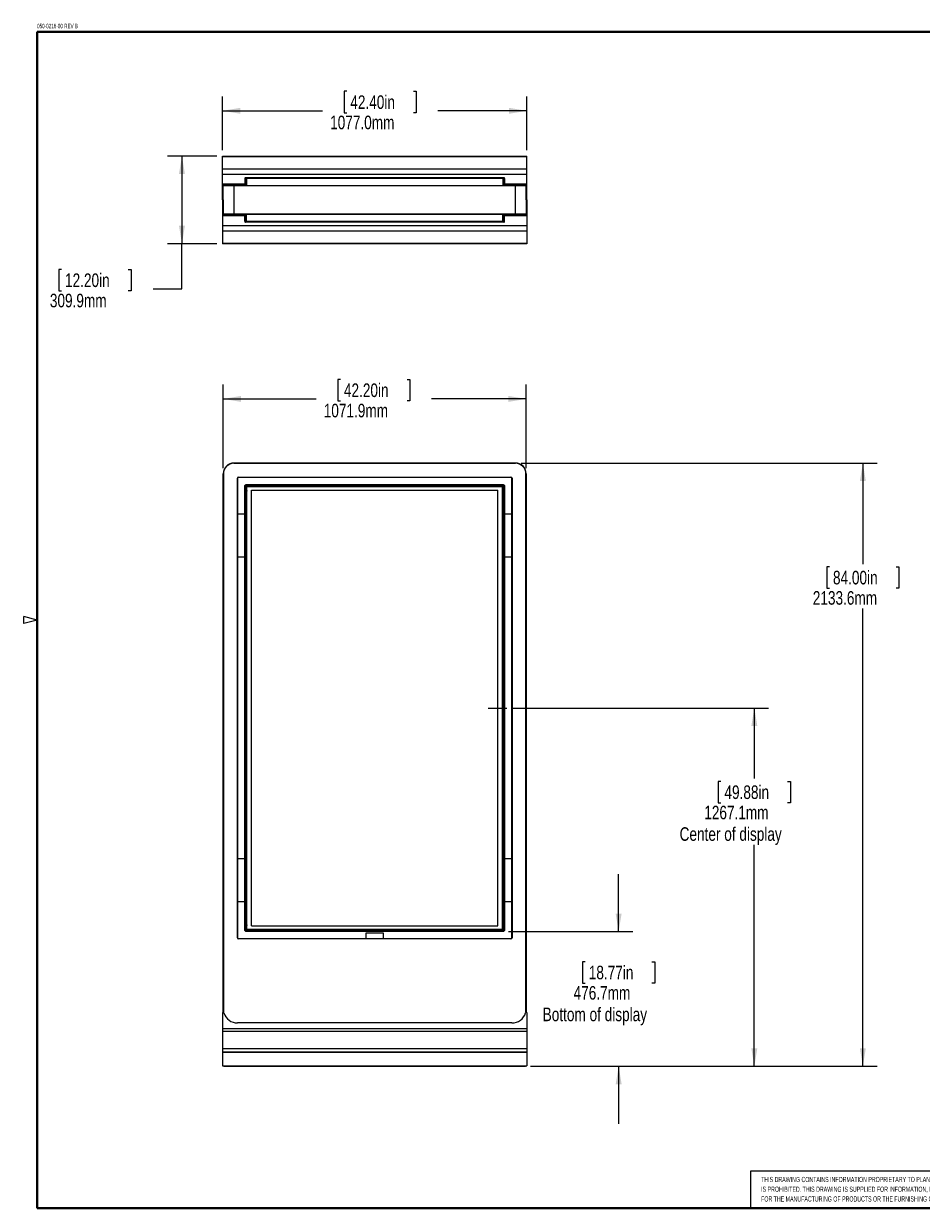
# Model space of a CAD drawing. Header units: millimetres. Extents: x 13 to 419, y 7 to 273.
# Tile 1 of 3: x 13 to 211, y 10 to 272. Entities that reach past the tile are written whole.
import ezdxf

# ---------------------------------------------------------------- set-up
doc = ezdxf.new("R2010")
doc.units = ezdxf.units.MM
doc.linetypes.add('CENTERX2', pattern=[20.32, 12.7, -2.54, 2.54, -2.54])
doc.styles.add('SLDTEXTSTYLE0', font='TXT', dxfattribs={"width": 0.605})
doc.styles.add('SLDTEXTSTYLE1', font='TXT', dxfattribs={"width": 0.75})
doc.dimstyles.new('SLDDIMSTYLE0', dxfattribs={"dimtxt": 3, "dimasz": 3.9624, "dimexe": 0, "dimexo": 0.0625, "dimgap": 0.75, "dimtad": 0, "dimtih": 1, "dimtoh": 1, "dimdec": 1, "dimlfac": 16, "dimrnd": 1e-09, "dimzin": 12, "dimdsep": 46, "dimtxsty": 'SLDTEXTSTYLE1', "dimsah": 1, "dimcen": 0.09, "dimadec": 0, "dimazin": 3, "dimtfac": 1, "dimtdec": 1, "dimtofl": 0, "dimtmove": 0, "dimatfit": 3, "dimfxl": 1, "dimfrac": 2, "dimtolj": 1, "dimtzin": 12, "dimarcsym": 0})
doc.dimstyles.new('SLDDIMSTYLE1', dxfattribs={"dimtxt": 3, "dimasz": 3.9624, "dimexe": 0, "dimexo": 0.0625, "dimgap": 0.75, "dimtad": 0, "dimtih": 1, "dimtoh": 1, "dimdec": 1, "dimlfac": 16, "dimrnd": 1e-09, "dimzin": 12, "dimdsep": 46, "dimtxsty": 'SLDTEXTSTYLE1', "dimsah": 1, "dimcen": 0.09, "dimadec": 0, "dimazin": 3, "dimtfac": 1, "dimtdec": 1, "dimtmove": 0, "dimatfit": 0, "dimfxl": 1, "dimfrac": 2, "dimtolj": 1, "dimtzin": 12, "dimarcsym": 0})
doc.dimstyles.new('SLDDIMSTYLE2', dxfattribs={"dimtxt": 3, "dimasz": 3.9624, "dimexe": 0, "dimexo": 0.0625, "dimgap": 0.75, "dimtad": 0, "dimtih": 1, "dimtoh": 1, "dimdec": 1, "dimlfac": 16, "dimrnd": 1e-09, "dimzin": 4, "dimdsep": 46, "dimtxsty": 'SLDTEXTSTYLE1', "dimsah": 1, "dimcen": 0.09, "dimadec": 0, "dimazin": 1, "dimtfac": 1, "dimtdec": 1, "dimtofl": 0, "dimtmove": 0, "dimatfit": 3, "dimfxl": 1, "dimfrac": 2, "dimtolj": 1, "dimtzin": 12, "dimarcsym": 0})

# ---------------------------------------------------------------- blocks, each defined once
blk = doc.blocks.new('SW_NOTE_0')
at = {"color": 0, "linetype": 'Continuous', "lineweight": 0, "char_height": 2, "attachment_point": 1, "style": 'SLDTEXTSTYLE0'}
for s, insert in [('PLANAR SYSTEMS, INC.', (0, 2.58)), ('1195 NW COMPTON DRIVE', (0, -0.42)), ('BEAVERTON, OR 97006 USA', (0, -3.42))]:
    blk.add_mtext(s, dxfattribs=dict(at, insert=insert))
blk = doc.blocks.new('SW_NOTE_1')
at = {"color": 0, "linetype": 'Continuous', "lineweight": 0, "char_height": 1.15, "attachment_point": 1, "style": 'SLDTEXTSTYLE0'}
for s, insert in [('THIS DRAWING CONTAINS INFORMATION PROPRIETARY TO PLANAR SYSTEMS, INC., ANY REPRODUCTION IN PART OR WHOLE WITHOUT THE WRITTEN PERMISSION OF PLANAR SYSTEMS', (0, 1.48)), ('IS PROHIBITED. THIS DRAWING IS SUPPLIED FOR INFORMATION, IDENTIFICATION, ENGINEERING, EVALUATION, AND/OR INSPECTION PURPOSES ONLY AND MAY NOT BE USED AS BASIS', (0, -0.67)), ('FOR THE MANUFACTURING OF PRODUCTS OR THE FURNISHING OF SERVICES TO PLANAR SYSTEMS OR TO ANY THIRD PARTY UNLESS AUTHORIZED IN WRITING BY PLANAR SYSTEMS.', (0, -2.82))]:
    blk.add_mtext(s, dxfattribs=dict(at, insert=insert))
blk = doc.blocks.new('Block1')
at = {"color": 7, "linetype": 'Continuous', "lineweight": 40}
for p, q in [((139.38, 178.08), (139.38, 209.83)), ((139.38, 209.83), (234.63, 209.83))]:
    blk.add_line(p, q, dxfattribs=at)
at = {"color": 7, "linetype": 'Continuous', "lineweight": 0}
for p, q in [((139.38, 209.83), (139.38, 178.08)), ((139.38, 209.83), (234.63, 209.83)), ((139.38, 197), (234.63, 197))]:
    blk.add_line(p, q, dxfattribs=at)
at = {"color": 7, "linetype": 'Continuous', "lineweight": 15}
for p, q in [((139.38, 186.2), (-8.21, 186.2)), ((-8.21, 186.2), (-8.21, 178.03))]:
    blk.add_line(p, q, dxfattribs=at)
at = {"color": 7, "linetype": 'Continuous', "lineweight": 0}
for name, p in [('SW_NOTE_0', (193.5, 205.36)), ('SW_NOTE_1', (-5.89, 183.49))]:
    blk.add_blockref(name, p, dxfattribs=at)
at = {"color": 7, "linetype": 'Continuous', "lineweight": 0, "insert": (142.4, 193.55), "char_height": 1.25, "attachment_point": 1, "style": 'SLDTEXTSTYLE0'}
blk.add_mtext('TITLE', dxfattribs=at)
blk = doc.blocks.new('_D')
at = {"color": 7, "linetype": 'Continuous', "lineweight": 0}
for p, q in [((122.75, 174.41), (201.48, 174.41)), ((198.31, 174.41), (198.31, 152.08)), ((190.94, 151.47), (190.33, 151.47)), ((190.33, 151.47), (190.33, 146.71)), ((205.68, 151.47), (206.28, 151.47)), ((206.28, 151.47), (206.28, 146.71)), ((190.33, 146.71), (190.94, 146.71)), ((206.28, 146.71), (205.68, 146.71)), ((198.31, 41.06), (198.31, 142.22)), ((124.83, 41.06), (201.48, 41.06))]:
    blk.add_line(p, q, dxfattribs=at)
for points in [[(198.31, 174.41), (197.65, 170.44), (198.97, 170.44)], [(198.31, 41.06), (198.97, 45.02), (197.65, 45.02)]]:
    blk.add_solid(points, dxfattribs=at)
at = {"color": 7, "linetype": 'Continuous', "lineweight": 0, "char_height": 3, "attachment_point": 1, "style": 'SLDTEXTSTYLE1'}
for s, insert in [('84.00in', (191.7, 150.58, 0.01)), ('2133.6mm', (187.24, 146.09, 0.01))]:
    blk.add_mtext(s, dxfattribs=dict(at, insert=insert))
blk = doc.blocks.new('_D_1')
at = {"color": 7, "linetype": 'Continuous', "lineweight": 0}
for p, q in [((56.87, 173.3), (56.87, 191.75)), ((82.8, 192.9), (82.19, 192.9)), ((82.19, 192.9), (82.19, 188.13)), ((97.54, 192.9), (98.15, 192.9)), ((98.15, 192.9), (98.15, 188.13)), ((123.86, 173.3), (123.86, 191.75)), ((56.87, 188.58), (77.39, 188.58)), ((123.86, 188.58), (102.95, 188.58)), ((82.19, 188.13), (82.8, 188.13)), ((98.15, 188.13), (97.54, 188.13))]:
    blk.add_line(p, q, dxfattribs=at)
for points in [[(56.87, 188.58), (60.83, 187.92), (60.83, 189.24)], [(123.86, 188.58), (119.9, 189.24), (119.9, 187.92)]]:
    blk.add_solid(points, dxfattribs=at)
at = {"color": 7, "linetype": 'Continuous', "lineweight": 0, "char_height": 3, "attachment_point": 1, "style": 'SLDTEXTSTYLE1'}
for s, insert in [('42.20in', (83.56, 192, 0.01)), ('1071.9mm', (79.1, 187.51, 0.01))]:
    blk.add_mtext(s, dxfattribs=dict(at, insert=insert))
blk = doc.blocks.new('_D_2')
at = {"color": 7, "linetype": 'Continuous', "lineweight": 0}
for p, q in [((144.31, 70.85), (144.31, 83.55)), ((119.97, 70.85), (147.48, 70.85)), ((136.94, 64.17), (136.33, 64.17)), ((136.33, 64.17), (136.33, 59.41)), ((151.68, 64.17), (152.28, 64.17)), ((152.28, 64.17), (152.28, 59.41)), ((136.33, 59.41), (136.94, 59.41)), ((152.28, 59.41), (151.68, 59.41)), ((124.83, 41.06), (147.48, 41.06)), ((144.31, 41.06), (144.31, 28.36))]:
    blk.add_line(p, q, dxfattribs=at)
for points in [[(144.31, 70.85), (144.97, 74.81), (143.65, 74.81)], [(144.31, 41.06), (143.65, 37.09), (144.97, 37.09)]]:
    blk.add_solid(points, dxfattribs=at)
at = {"color": 7, "linetype": 'Continuous', "lineweight": 0, "char_height": 3, "attachment_point": 1, "style": 'SLDTEXTSTYLE1'}
for s, insert in [('18.77in', (137.7, 63.28, 0.01)), ('476.7mm', (134.35, 58.79, 0.01)), ('Bottom of display', (127.51, 54.02, 0.01))]:
    blk.add_mtext(s, dxfattribs=dict(at, insert=insert))
blk = doc.blocks.new('_D_3')
at = {"color": 7, "linetype": 'Continuous', "lineweight": 0}
for p, q in [((120.86, 120.25), (177.48, 120.25)), ((174.31, 120.25), (174.31, 104.65)), ((166.94, 104.04), (166.33, 104.04)), ((166.33, 104.04), (166.33, 99.27)), ((181.68, 104.04), (182.28, 104.04)), ((182.28, 104.04), (182.28, 99.27)), ((166.33, 99.27), (166.94, 99.27)), ((182.28, 99.27), (181.68, 99.27)), ((174.31, 41.06), (174.31, 90.02)), ((124.83, 41.06), (177.48, 41.06))]:
    blk.add_line(p, q, dxfattribs=at)
for points in [[(174.31, 120.25), (173.65, 116.29), (174.97, 116.29)], [(174.31, 41.06), (174.97, 45.02), (173.65, 45.02)]]:
    blk.add_solid(points, dxfattribs=at)
at = {"color": 7, "linetype": 'Continuous', "lineweight": 0, "char_height": 3, "attachment_point": 1, "style": 'SLDTEXTSTYLE1'}
for s, insert in [('49.88in', (167.7, 103.14, 0.01)), ('1267.1mm', (163.24, 98.65, 0.01)), ('Center of display', (157.79, 93.89, 0.01))]:
    blk.add_mtext(s, dxfattribs=dict(at, insert=insert))
blk = doc.blocks.new('_D_4')
at = {"color": 7, "linetype": 'Continuous', "lineweight": 0}
for p, q in [((56.7, 243.54), (56.7, 255.44)), ((84.21, 256.59), (83.6, 256.59)), ((83.6, 256.59), (83.6, 251.82)), ((98.94, 256.59), (99.55, 256.59)), ((99.55, 256.59), (99.55, 251.82)), ((124.02, 243.54), (124.02, 255.44)), ((56.7, 252.27), (78.79, 252.27)), ((83.6, 251.82), (84.21, 251.82)), ((99.55, 251.82), (98.94, 251.82)), ((124.02, 252.27), (104.35, 252.27))]:
    blk.add_line(p, q, dxfattribs=at)
for points in [[(56.7, 252.27), (60.67, 251.61), (60.67, 252.93)], [(124.02, 252.27), (120.06, 252.93), (120.06, 251.61)]]:
    blk.add_solid(points, dxfattribs=at)
at = {"color": 7, "linetype": 'Continuous', "lineweight": 0, "char_height": 3, "attachment_point": 1, "style": 'SLDTEXTSTYLE1'}
for s, insert in [('42.40in', (84.97, 255.69, -32.21)), ('1077.0mm', (80.51, 251.2, -32.21))]:
    blk.add_mtext(s, dxfattribs=dict(at, insert=insert))
blk = doc.blocks.new('_D_5')
at = {"color": 7, "linetype": 'Continuous', "lineweight": 0}
for p, q in [((55.43, 242.27), (44.57, 242.27)), ((47.74, 242.27), (47.74, 222.9)), ((55.43, 222.9), (44.57, 222.9)), ((47.74, 212.9), (47.74, 222.9)), ((21.13, 217.22), (20.52, 217.22)), ((20.52, 217.22), (20.52, 212.45)), ((35.87, 217.22), (36.48, 217.22)), ((36.48, 217.22), (36.48, 212.45)), ((20.52, 212.45), (21.13, 212.45)), ((36.48, 212.45), (35.87, 212.45)), ((41.39, 212.9), (47.74, 212.9))]:
    blk.add_line(p, q, dxfattribs=at)
for points in [[(47.74, 242.27), (47.08, 238.3), (48.4, 238.3)], [(47.74, 222.9), (48.4, 226.86), (47.08, 226.86)]]:
    blk.add_solid(points, dxfattribs=at)
at = {"color": 7, "linetype": 'Continuous', "lineweight": 0, "char_height": 3, "attachment_point": 1, "style": 'SLDTEXTSTYLE1'}
for s, insert in [('12.20in', (21.89, 216.32, -32.21)), ('309.9mm', (18.54, 211.83, -32.21))]:
    blk.add_mtext(s, dxfattribs=dict(at, insert=insert))

msp = doc.modelspace()

# ---------------------------------------------------------------- linework, layer by layer
at = {"color": 7, "linetype": 'Continuous', "lineweight": 40}
for p, q in [((15.748, 269.748), (416.052, 269.748)), ((15.748, 269.748), (15.748, 9.652)), ((15.748, 9.652), (416.052, 9.652))]:
    msp.add_line(p, q, dxfattribs=at)
at = {"color": 7, "linetype": 'Continuous', "lineweight": 0}
for p, q in [((56.7048, 242.266), (124.0199, 242.266)), ((56.7048, 242.1282), (56.7048, 242.266)), ((124.0199, 242.1282), (56.7048, 242.1282)), ((56.7048, 239.4613), (56.7048, 242.1282)), ((124.0199, 242.1282), (124.0199, 242.266)), ((124.0199, 239.4613), (124.0199, 242.1282)), ((56.7048, 239.4613), (124.0199, 239.4613)), ((56.7048, 238.2173), (56.7048, 239.4613)), ((124.0199, 238.2173), (124.0199, 239.4613)), ((124.0199, 238.2173), (56.7048, 238.2173)), ((56.7048, 236.1008), (56.7048, 238.2173)), ((56.7048, 235.916), (56.7048, 236.1008)), ((56.7048, 232.5827), (56.7048, 235.916)), ((56.7048, 235.916), (56.8652, 235.916)), ((56.8652, 235.7557), (56.8652, 235.916)), ((57.0063, 235.916), (56.8652, 235.916)), ((56.8652, 232.5827), (56.8652, 235.7557)), ((56.9149, 235.7557), (56.8652, 235.7557)), ((59.2466, 235.7061), (56.8653, 235.7061)), ((56.8653, 229.4553), (56.8653, 235.7061)), ((56.9149, 235.7557), (59.2466, 235.7557)), ((57.0063, 235.7557), (57.0063, 235.916)), ((57.0063, 235.916), (60.0402, 235.916)), ((59.2466, 235.7557), (59.2466, 235.7061)), ((59.2466, 235.7557), (121.4782, 235.7557)), ((59.2466, 235.7061), (59.2466, 229.4553)), ((121.4782, 235.7061), (59.2466, 235.7061)), ((60.0402, 235.7557), (60.0402, 235.916)), ((60.0402, 235.916), (61.6341, 235.916)), ((61.6341, 237.2955), (61.6341, 235.7557)), ((61.7571, 237.4763), (61.7571, 235.7557)), ((61.8325, 237.494), (118.9047, 237.494)), ((118.7063, 237.2955), (62.0309, 237.2955)), ((118.9801, 235.7557), (118.9801, 237.4762)), ((119.1032, 237.2955), (119.1032, 235.7557)), ((119.1032, 235.916), (120.6845, 235.916)), ((120.6845, 235.7557), (120.6845, 235.916)), ((120.6845, 235.916), (123.7185, 235.916)), ((121.4782, 235.7557), (121.4782, 235.7061)), ((121.4782, 235.7557), (123.8098, 235.7557)), ((123.8594, 235.7061), (121.4782, 235.7061)), ((121.4782, 229.4553), (121.4782, 235.7061)), ((123.7185, 235.7557), (123.7185, 235.916)), ((123.8595, 235.916), (123.7185, 235.916)), ((123.8595, 235.7557), (123.8098, 235.7557)), ((123.8594, 235.7061), (123.8594, 229.4553)), ((123.8595, 235.7557), (123.8595, 235.916)), ((124.0199, 235.916), (123.8595, 235.916)), ((123.8595, 232.5827), (123.8595, 235.7557)), ((124.0199, 236.1008), (124.0199, 238.2173)), ((124.0199, 235.916), (124.0199, 236.1008)), ((124.0199, 232.5827), (124.0199, 235.916)), ((56.8653, 233.4702), (56.8652, 233.4702)), ((56.8652, 233.2827), (56.8653, 233.2827)), ((123.8595, 233.4702), (123.8594, 233.4702)), ((123.8594, 233.2827), (123.8595, 233.2827)), ((56.7048, 232.5827), (56.8652, 232.5827)), ((56.7048, 232.5787), (56.7048, 229.2454)), ((56.7048, 232.5787), (56.8652, 232.5787)), ((56.8652, 232.5787), (56.8652, 229.4057)), ((56.8653, 231.8787), (56.8652, 231.8787)), ((56.8652, 231.6912), (56.8653, 231.6912)), ((123.8595, 231.8787), (123.8594, 231.8787)), ((123.8594, 231.6912), (123.8595, 231.6912)), ((124.0199, 232.5827), (123.8595, 232.5827)), ((124.0199, 232.5787), (123.8595, 232.5787)), ((123.8595, 232.5787), (123.8595, 229.4057)), ((124.0199, 232.5787), (124.0199, 229.2454)), ((56.7048, 229.2454), (56.8652, 229.2454)), ((56.7048, 229.2454), (56.7048, 229.0607)), ((56.7048, 229.0607), (56.7048, 226.9441)), ((56.8652, 229.4057), (56.8652, 229.2454)), ((56.8652, 229.4057), (56.9149, 229.4057)), ((56.8652, 229.2454), (57.0063, 229.2454)), ((56.8653, 229.4553), (59.2466, 229.4553)), ((59.2466, 229.4057), (56.9149, 229.4057)), ((57.0063, 229.4057), (57.0063, 229.2454)), ((60.0402, 229.2454), (57.0063, 229.2454)), ((59.2466, 229.4553), (59.2466, 229.4057)), ((59.2466, 229.4553), (121.4782, 229.4553)), ((121.4782, 229.4057), (59.2466, 229.4057)), ((60.0402, 229.4057), (60.0402, 229.2454)), ((61.6278, 229.2454), (60.0402, 229.2454)), ((61.6278, 227.8659), (61.6278, 229.4057)), ((61.7509, 229.4057), (61.7509, 227.6852)), ((62.0247, 227.8659), (118.7, 227.8659)), ((118.9739, 227.6852), (118.9739, 229.4057)), ((119.0969, 227.8659), (119.0969, 229.4057)), ((120.6845, 229.2454), (119.0969, 229.2454)), ((120.6845, 229.4057), (120.6845, 229.2454)), ((123.7185, 229.2454), (120.6845, 229.2454)), ((121.4782, 229.4553), (121.4782, 229.4057)), ((121.4782, 229.4553), (123.8594, 229.4553)), ((123.8098, 229.4057), (121.4782, 229.4057)), ((123.7185, 229.4057), (123.7185, 229.2454)), ((123.7185, 229.2454), (123.8595, 229.2454)), ((123.8098, 229.4057), (123.8595, 229.4057)), ((123.8595, 229.4057), (123.8595, 229.2454)), ((124.0199, 229.2454), (123.8595, 229.2454)), ((124.0199, 229.2454), (124.0199, 229.0607)), ((124.0199, 229.0607), (124.0199, 226.9441)), ((56.7048, 226.9441), (124.0199, 226.9441)), ((56.7048, 226.9441), (56.7048, 225.7001)), ((124.0199, 225.7001), (56.7048, 225.7001)), ((56.7048, 225.7001), (56.7048, 223.0333)), ((118.8985, 227.6674), (61.8263, 227.6674)), ((124.0199, 226.9441), (124.0199, 225.7001)), ((124.0199, 225.7001), (124.0199, 223.0333)), ((56.7048, 223.0333), (124.0199, 223.0333)), ((56.7048, 223.0333), (56.7048, 222.8954)), ((124.0199, 222.8954), (56.7048, 222.8954)), ((124.0199, 223.0333), (124.0199, 222.8954)), ((59.2466, 174.4071), (121.4782, 174.4071)), ((59.2466, 174.4071), (59.2466, 174.3575)), ((121.4782, 174.3575), (59.2466, 174.3575)), ((121.4782, 174.4071), (121.4782, 174.3575)), ((56.8653, 52.9634), (56.8653, 172.0259)), ((56.8653, 172.0259), (56.9149, 172.0259)), ((59.9907, 69.4618), (59.9907, 171.0337)), ((59.9907, 171.0337), (60.0403, 171.0337)), ((60.0403, 171.0337), (60.0403, 69.4618)), ((60.2388, 171.2321), (60.2388, 171.2817)), ((60.2388, 171.2817), (120.486, 171.2817)), ((120.486, 171.2321), (60.2388, 171.2321)), ((120.486, 171.2321), (120.486, 171.2817)), ((120.6844, 171.0337), (120.734, 171.0337)), ((120.6844, 69.4618), (120.6844, 171.0337)), ((120.734, 171.0337), (120.734, 69.4618)), ((123.8594, 172.0259), (123.8098, 172.0259)), ((123.8594, 172.0259), (123.8594, 52.9634)), ((61.6278, 71.2478), (61.6278, 169.2478)), ((61.8263, 169.4462), (61.7555, 169.5169)), ((61.8263, 169.4462), (61.7555, 169.5169)), ((61.8263, 169.4462), (61.8263, 71.0493)), ((61.8263, 169.4462), (61.9751, 169.2974)), ((118.8985, 169.4462), (61.8263, 169.4462)), ((61.9751, 71.1982), (61.9751, 169.2974)), ((62.0247, 169.2478), (61.9751, 169.2974)), ((61.9751, 169.2974), (118.7496, 169.2974)), ((62.0247, 169.2478), (61.9751, 169.2974)), ((62.0247, 169.6446), (118.7, 169.6446)), ((62.0247, 169.2478), (62.0247, 71.2478)), ((62.0247, 169.2478), (62.0326, 169.2395)), ((118.7, 169.2478), (62.0247, 169.2478)), ((62.0329, 169.2398), (62.0247, 169.2478)), ((62.0309, 169.2417), (62.0309, 169.2413)), ((62.0326, 169.2395), (62.0326, 71.256)), ((62.0849, 169.1855), (62.0326, 169.2395)), ((118.6918, 169.2398), (62.0329, 169.2398)), ((62.0868, 169.1878), (62.0329, 169.2398)), ((62.0849, 169.1878), (118.6399, 169.1878)), ((62.0849, 168.3332), (62.0849, 169.1878)), ((62.0849, 72.3332), (62.0849, 168.1624)), ((62.0874, 71.3103), (62.0874, 169.1853)), ((62.0874, 169.1853), (118.6374, 169.1853)), ((63.1342, 168.4196), (117.5905, 168.4196)), ((63.1342, 72.0759), (63.1342, 168.4196)), ((117.5905, 72.0759), (117.5905, 168.4196)), ((118.6374, 71.3103), (118.6374, 169.1853)), ((118.6379, 169.1878), (118.6918, 169.2398)), ((118.6399, 169.1855), (118.6921, 169.2395)), ((118.6399, 169.1878), (118.6399, 71.3078)), ((118.7, 169.2478), (118.6918, 169.2398)), ((118.6921, 169.2395), (118.7, 169.2478)), ((118.6921, 71.256), (118.6921, 169.2395)), ((118.7, 169.6446), (118.7063, 169.6446)), ((118.7, 169.2478), (118.7496, 169.2974)), ((118.7, 169.2478), (118.7496, 169.2974)), ((118.7, 71.2478), (118.7, 169.2478)), ((118.8985, 169.4462), (118.7496, 169.2974)), ((118.7496, 169.2974), (118.7496, 71.1982)), ((118.8985, 169.4462), (118.9692, 169.5169)), ((118.8985, 169.4462), (118.9692, 169.5169)), ((118.8985, 71.0493), (118.8985, 169.4462)), ((119.0969, 169.2478), (119.0969, 71.2478)), ((119.1032, 169.2478), (119.1032, 163.1103)), ((61.6278, 163.1103), (60.0403, 163.1103)), ((120.6844, 163.1103), (119.0969, 163.1103)), ((61.6278, 153.5853), (60.0403, 153.5853)), ((120.6844, 153.5853), (119.0969, 153.5853)), ((119.1032, 153.5853), (119.1032, 86.9103)), ((15.748, 139.7), (12.748, 140.45)), ((12.748, 138.95), (12.748, 140.45)), ((15.748, 139.7), (12.748, 138.95)), ((61.6278, 86.9103), (60.0403, 86.9103)), ((120.6844, 86.9103), (119.0969, 86.9103)), ((61.6278, 77.3853), (60.0403, 77.3853)), ((120.6844, 77.3853), (119.0969, 77.3853)), ((119.1032, 77.3853), (119.1032, 71.2478)), ((61.8263, 71.0493), (61.7555, 70.9786)), ((61.8263, 71.0493), (61.7555, 70.9786)), ((61.8263, 71.0493), (61.9751, 71.1982)), ((61.8263, 71.0493), (118.8985, 71.0493)), ((62.0247, 71.2478), (61.9751, 71.1982)), ((62.0247, 71.2478), (61.9751, 71.1982)), ((118.7496, 71.1982), (61.9751, 71.1982)), ((62.0326, 71.256), (62.0247, 71.2478)), ((62.0247, 71.2478), (62.0329, 71.2557)), ((62.0247, 71.2478), (118.7, 71.2478)), ((118.7, 70.8509), (62.0247, 70.8509)), ((62.0309, 71.2542), (62.0309, 71.2538)), ((62.0849, 71.3101), (62.0326, 71.256)), ((62.0868, 71.3078), (62.0329, 71.2557)), ((62.0329, 71.2557), (118.6918, 71.2557)), ((62.0849, 71.3078), (62.0849, 72.1624)), ((118.6399, 71.3078), (62.0849, 71.3078)), ((62.0874, 71.3103), (118.6374, 71.3103)), ((63.1342, 72.0759), (117.5905, 72.0759)), ((118.6379, 71.3078), (118.6918, 71.2557)), ((118.6399, 71.3101), (118.6921, 71.256)), ((118.6918, 71.2557), (118.7, 71.2478)), ((118.7, 71.2478), (118.6921, 71.256)), ((118.7, 71.2478), (118.7496, 71.1982)), ((118.7, 71.2478), (118.7496, 71.1982)), ((118.7063, 70.8509), (118.7, 70.8509)), ((118.8985, 71.0493), (118.7496, 71.1982)), ((118.8985, 71.0493), (118.9692, 70.9786)), ((118.8985, 71.0493), (118.9692, 70.9786)), ((59.9907, 69.4618), (60.0403, 69.4618)), ((60.2388, 69.2138), (60.2388, 69.2634)), ((60.2388, 69.2634), (120.486, 69.2634)), ((120.486, 69.2138), (60.2388, 69.2138)), ((88.378, 70.454), (88.378, 69.2634)), ((92.3467, 70.454), (88.378, 70.454)), ((92.3467, 69.2634), (92.3467, 70.454)), ((120.486, 69.2138), (120.486, 69.2634)), ((120.6844, 69.4618), (120.734, 69.4618)), ((56.7048, 52.9634), (56.8652, 52.9634)), ((56.7048, 52.9634), (56.7048, 49.4083)), ((124.0199, 52.9634), (123.8595, 52.9634)), ((124.0199, 52.9634), (124.0199, 49.4083)), ((120.6845, 50.6202), (60.0402, 50.6202)), ((56.7048, 49.4083), (124.0199, 49.4083)), ((56.7048, 49.4083), (56.7048, 48.7057)), ((124.0199, 48.7057), (56.7048, 48.7057)), ((56.7048, 48.7057), (56.7048, 44.9583)), ((124.0199, 49.4083), (124.0199, 48.7057)), ((124.0199, 48.7057), (124.0199, 44.9583)), ((56.7048, 44.9583), (124.0199, 44.9583)), ((56.7048, 44.9583), (56.7048, 44.2321)), ((124.0199, 44.9583), (124.0199, 44.2321)), ((56.7048, 44.2321), (124.0199, 44.2321)), ((56.7048, 44.2321), (56.7048, 44.0942)), ((124.0199, 44.0942), (56.7048, 44.0942)), ((56.7048, 44.0942), (56.7048, 41.1564)), ((124.0199, 44.2321), (124.0199, 44.0942)), ((124.0199, 44.0942), (124.0199, 41.1564)), ((56.7048, 41.1564), (124.0199, 41.1564)), ((57.1634, 41.0571), (123.5613, 41.0571))]:
    msp.add_line(p, q, dxfattribs=at)
at = {"color": 8, "linetype": 'Continuous', "lineweight": 0}
for p, q in [((56.7048, 236.1008), (61.6341, 236.1008)), ((61.7389, 235.7557), (61.7389, 237.4705)), ((61.7622, 237.4705), (61.7622, 235.7557)), ((62.0309, 237.2955), (62.0309, 235.7557)), ((118.7063, 237.2955), (118.7063, 235.7557)), ((118.975, 235.7557), (118.975, 237.4705)), ((118.9984, 237.4705), (118.9984, 235.7557)), ((119.1032, 236.1008), (124.0199, 236.1008)), ((61.6278, 229.0607), (56.7048, 229.0607)), ((61.7326, 227.6909), (61.7326, 229.4057)), ((61.756, 229.4057), (61.756, 227.6909)), ((62.0247, 227.8659), (62.0247, 229.4057)), ((118.7, 227.8659), (118.7, 229.4057)), ((118.9687, 227.6909), (118.9687, 229.4057)), ((118.9921, 229.4057), (118.9921, 227.6909)), ((124.0199, 229.0607), (119.0969, 229.0607)), ((56.9149, 172.0259), (56.9149, 52.9548)), ((123.8098, 52.9548), (123.8098, 172.0259))]:
    msp.add_line(p, q, dxfattribs=at)
at = {"color": 7, "linetype": 'CENTERX2', "lineweight": 0}
msp.add_line((115.4555, 120.2478), (119.5905, 120.2478), dxfattribs=at)
at = {"color": 7, "linetype": 'Continuous', "lineweight": 0}
for centre, radius, start, end in [((56.9149, 235.7061), 0.0496, 90, 180), ((61.8325, 237.2955), 0.1984, 90, 110.883319), ((118.9047, 237.2955), 0.1984, 69.116681, 90), ((123.8098, 235.7061), 0.0496, 0, 90), ((56.9149, 229.4553), 0.0496, 180, 270), ((123.8098, 229.4553), 0.0496, 270, 0), ((61.8263, 227.8659), 0.1984, 249.116681, 270), ((118.8985, 227.8659), 0.1984, 270, 290.883319), ((59.2466, 172.0259), 2.3813, 90, 180), ((59.2466, 172.0259), 2.3316, 90, 180), ((121.4782, 172.0259), 2.3813, 0, 90), ((121.4782, 172.0259), 2.3316, 0, 90), ((60.2388, 171.0337), 0.248, 90, 180), ((60.2388, 171.0337), 0.1984, 90, 180), ((120.486, 171.0337), 0.248, 0, 90), ((120.486, 171.0337), 0.1984, 0, 90), ((62.1061, 168.3103), 0.0312, 126.869898, 180), ((62.1061, 168.1853), 0.0312, 180, 233.130102), ((62.1061, 72.3103), 0.0313, 126.869898, 180), ((62.1061, 72.1853), 0.0313, 180, 233.130102), ((60.2388, 69.4618), 0.248, 180, 270), ((60.2388, 69.4618), 0.1984, 180, 270), ((120.486, 69.4618), 0.248, 270, 0), ((120.486, 69.4618), 0.1984, 270, 0), ((56.8652, 52.8157), 0.1477, 17.145349, 90), ((60.0402, 53.7952), 3.175, 197.145349, 270), ((120.6845, 53.7952), 3.175, 270, 342.854651), ((123.8595, 52.8157), 0.1477, 90, 162.854651), ((57.1634, 41.3554), 0.2982, 221.859436, 270), ((123.5613, 41.3554), 0.2982, 270, 318.140564)]:
    msp.add_arc(centre, radius, start, end, dxfattribs=at)
for centre, start_param, end_param in [((57.1634, 41.3554), 2.30138132, 3.14159265), ((123.5613, 41.3554), 3.14159265, 3.98180399)]:
    msp.add_ellipse(centre, major_axis=(0, 0.2982), ratio=0.4247255, start_param=start_param, end_param=end_param, dxfattribs=at)
for points, knots in [([(61.7389, 237.4705), (61.7198, 237.4574), (61.6683, 237.4219), (61.6394, 237.3566), (61.6341, 237.31), (61.6341, 237.2957), (61.6341, 237.2955)], [0, 0, 0, 0, 0.28977033, 0.78428248, 0.99709652, 1, 1, 1, 1]), ([(61.7389, 237.4705), (61.7403, 237.4713), (61.7432, 237.4728), (61.7488, 237.4755), (61.7546, 237.4781), (61.7591, 237.4799), (61.7612, 237.4807), (61.7618, 237.4809)], [0, 0, 0, 0, 0.22343976, 0.44639681, 0.68065429, 0.91054789, 1, 1, 1, 1]), ([(61.7618, 237.4809), (61.7606, 237.4804), (61.7583, 237.4793), (61.7569, 237.477), (61.7573, 237.4744), (61.7593, 237.4721), (61.7615, 237.4709), (61.7622, 237.4705)], [0, 0, 0, 0, 0.20907123, 0.41768143, 0.63894863, 0.87213881, 1, 1, 1, 1]), ([(62.0309, 237.2955), (62.0307, 237.2957), (62.0105, 237.31), (61.9444, 237.3566), (61.851, 237.4219), (61.7862, 237.4574), (61.7622, 237.4705)], [0, 0, 0, 0, 0.00290348, 0.21571752, 0.71022967, 1, 1, 1, 1]), ([(118.975, 237.4705), (118.951, 237.4574), (118.8862, 237.4219), (118.7929, 237.3566), (118.7267, 237.31), (118.7066, 237.2957), (118.7063, 237.2955)], [0, 0, 0, 0, 0.28977033, 0.78428248, 0.99709652, 1, 1, 1, 1]), ([(118.975, 237.4705), (118.9762, 237.4713), (118.9788, 237.4728), (118.9803, 237.4755), (118.9799, 237.4781), (118.9779, 237.4799), (118.976, 237.4807), (118.9755, 237.4809)], [0, 0, 0, 0, 0.22343976, 0.44639681, 0.68065429, 0.91054789, 1, 1, 1, 1]), ([(118.9755, 237.4809), (118.9769, 237.4804), (118.9798, 237.4793), (118.9852, 237.477), (118.9908, 237.4744), (118.9953, 237.4721), (118.9976, 237.4709), (118.9984, 237.4705)], [0, 0, 0, 0, 0.20907123, 0.41768143, 0.63894863, 0.87213881, 1, 1, 1, 1]), ([(119.1032, 237.2955), (119.1032, 237.2957), (119.1031, 237.31), (119.0978, 237.3566), (119.069, 237.4219), (119.0174, 237.4574), (118.9984, 237.4705)], [0, 0, 0, 0, 0.00290348, 0.21571752, 0.71022967, 1, 1, 1, 1]), ([(61.6278, 227.8659), (61.6278, 227.8657), (61.6278, 227.8514), (61.6332, 227.8048), (61.662, 227.7395), (61.7136, 227.704), (61.7326, 227.6909)], [0, 0, 0, 0, 0.00290348, 0.21571752, 0.71022967, 1, 1, 1, 1]), ([(61.756, 227.6909), (61.7799, 227.704), (61.8448, 227.7395), (61.9381, 227.8048), (62.0043, 227.8514), (62.0244, 227.8657), (62.0247, 227.8659)], [0, 0, 0, 0, 0.28977033, 0.78428248, 0.99709652, 1, 1, 1, 1]), ([(118.7, 227.8659), (118.7003, 227.8657), (118.7204, 227.8514), (118.7866, 227.8048), (118.88, 227.7395), (118.9448, 227.704), (118.9687, 227.6909)], [0, 0, 0, 0, 0.00290348, 0.21571752, 0.71022967, 1, 1, 1, 1]), ([(118.9921, 227.6909), (119.0112, 227.704), (119.0627, 227.7395), (119.0915, 227.8048), (119.0969, 227.8514), (119.0969, 227.8657), (119.0969, 227.8659)], [0, 0, 0, 0, 0.28977033, 0.78428248, 0.99709652, 1, 1, 1, 1]), ([(61.7555, 227.6805), (61.7541, 227.681), (61.7512, 227.6821), (61.7458, 227.6844), (61.7402, 227.687), (61.7356, 227.6893), (61.7334, 227.6905), (61.7326, 227.6909)], [0, 0, 0, 0, 0.209071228, 0.41768143, 0.638948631, 0.872138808, 1, 1, 1, 1]), ([(61.756, 227.6909), (61.7547, 227.6901), (61.7522, 227.6886), (61.7506, 227.6859), (61.751, 227.6833), (61.7531, 227.6815), (61.755, 227.6807), (61.7555, 227.6805)], [0, 0, 0, 0, 0.22343976, 0.44639681, 0.68065429, 0.91054789, 1, 1, 1, 1]), ([(118.9692, 227.6805), (118.9704, 227.681), (118.9727, 227.6821), (118.9741, 227.6844), (118.9737, 227.687), (118.9716, 227.6893), (118.9695, 227.6905), (118.9687, 227.6909)], [0, 0, 0, 0, 0.20907123, 0.41768143, 0.63894863, 0.87213881, 1, 1, 1, 1]), ([(118.9921, 227.6909), (118.9907, 227.6901), (118.9878, 227.6886), (118.9822, 227.6859), (118.9763, 227.6833), (118.9719, 227.6815), (118.9698, 227.6807), (118.9692, 227.6805)], [0, 0, 0, 0, 0.22343976, 0.44639681, 0.68065429, 0.91054789, 1, 1, 1, 1]), ([(61.6278, 169.2478), (61.6278, 169.248), (61.6278, 169.2682), (61.6332, 169.3343), (61.662, 169.4277), (61.7136, 169.4925), (61.7326, 169.5165)], [0, 0, 0, 0, 0.00290348, 0.21571752, 0.71022967, 1, 1, 1, 1]), ([(61.7555, 169.5169), (61.7541, 169.5181), (61.7512, 169.5204), (61.7458, 169.5218), (61.7402, 169.5214), (61.7356, 169.5194), (61.7334, 169.5172), (61.7326, 169.5165)], [0, 0, 0, 0, 0.20907123, 0.41768143, 0.63894863, 0.87213881, 1, 1, 1, 1]), ([(61.7527, 169.5214), (61.7525, 169.5214), (61.7507, 169.5219), (61.7489, 169.5215), (61.7472, 169.5211)], [0, 0, 0, 0, 0.10373679, 1, 1, 1, 1]), ([(61.756, 169.5398), (61.7547, 169.5384), (61.7522, 169.5355), (61.7506, 169.5299), (61.751, 169.5241), (61.7531, 169.5196), (61.755, 169.5175), (61.7555, 169.5169)], [0, 0, 0, 0, 0.22343976, 0.44639681, 0.68065429, 0.91054789, 1, 1, 1, 1]), ([(61.756, 169.5398), (61.7799, 169.5589), (61.8448, 169.6104), (61.9381, 169.6393), (62.0043, 169.6446), (62.0244, 169.6446), (62.0247, 169.6446)], [0, 0, 0, 0, 0.28977033, 0.78428248, 0.99709652, 1, 1, 1, 1]), ([(62.0749, 168.3103), (62.0749, 168.3094), (62.0749, 168.3081), (62.0749, 168.3004), (62.0749, 168.2923), (62.0749, 168.2823), (62.0749, 168.2678), (62.0749, 168.2478), (62.0749, 168.2278), (62.0749, 168.2132), (62.0749, 168.2033), (62.0749, 168.1952), (62.0749, 168.1874), (62.0749, 168.1861), (62.0749, 168.1853)], [0, 0, 0, 0, 0.119721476, 0.184775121, 0.249999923, 0.315053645, 0.380278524, 0.5, 0.619721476, 0.684775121, 0.749999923, 0.815053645, 0.880278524, 1, 1, 1, 1]), ([(118.7, 169.6446), (118.7003, 169.6446), (118.7204, 169.6446), (118.7866, 169.6393), (118.88, 169.6104), (118.9448, 169.5589), (118.9687, 169.5398)], [0, 0, 0, 0, 0.00290348, 0.21571752, 0.71022967, 1, 1, 1, 1]), ([(118.9692, 169.5169), (118.9704, 169.5184), (118.9727, 169.5213), (118.9741, 169.5267), (118.9737, 169.5322), (118.9716, 169.5368), (118.9695, 169.5391), (118.9687, 169.5398)], [0, 0, 0, 0, 0.20907123, 0.41768143, 0.63894863, 0.87213881, 1, 1, 1, 1]), ([(118.9921, 169.5165), (118.9907, 169.5177), (118.9878, 169.5203), (118.9822, 169.5218), (118.9763, 169.5214), (118.9719, 169.5194), (118.9698, 169.5175), (118.9692, 169.5169)], [0, 0, 0, 0, 0.22343976, 0.44639681, 0.68065429, 0.91054789, 1, 1, 1, 1]), ([(118.9785, 169.5212), (118.9785, 169.5213), (118.9796, 169.5228), (118.9802, 169.5267), (118.9799, 169.5322), (118.9779, 169.5368), (118.9757, 169.5391), (118.975, 169.5398)], [0, 0, 0, 0, 0.01264731, 0.273065, 0.54928301, 0.84038501, 1, 1, 1, 1]), ([(118.9984, 169.5165), (118.9969, 169.5177), (118.994, 169.5202), (118.9887, 169.5219), (118.9851, 169.5214), (118.9835, 169.5211)], [0, 0, 0, 0, 0.34565323, 0.6905597, 1, 1, 1, 1]), ([(118.9921, 169.5165), (119.0112, 169.4925), (119.0627, 169.4277), (119.0915, 169.3343), (119.0969, 169.2682), (119.0969, 169.248), (119.0969, 169.2478)], [0, 0, 0, 0, 0.28977033, 0.78428248, 0.99709652, 1, 1, 1, 1]), ([(61.7326, 70.9791), (61.7136, 71.003), (61.662, 71.0678), (61.6332, 71.1612), (61.6278, 71.2274), (61.6278, 71.2475), (61.6278, 71.2478)], [0, 0, 0, 0, 0.28977033, 0.78428248, 0.99709652, 1, 1, 1, 1]), ([(61.7326, 70.9791), (61.7341, 70.9778), (61.7369, 70.9753), (61.7426, 70.9737), (61.7484, 70.9741), (61.7528, 70.9762), (61.7549, 70.9781), (61.7555, 70.9786)], [0, 0, 0, 0, 0.22343976, 0.44639681, 0.68065429, 0.91054789, 1, 1, 1, 1]), ([(61.7475, 70.9744), (61.7479, 70.9743), (61.7495, 70.9737), (61.7512, 70.9741), (61.7525, 70.9743)], [0, 0, 0, 0, 0.25383124, 1, 1, 1, 1]), ([(61.7555, 70.9786), (61.7543, 70.9771), (61.752, 70.9743), (61.7506, 70.9689), (61.7511, 70.9633), (61.7531, 70.9587), (61.7552, 70.9565), (61.756, 70.9557)], [0, 0, 0, 0, 0.20907123, 0.41768143, 0.63894863, 0.87213881, 1, 1, 1, 1]), ([(62.0247, 70.8509), (62.0244, 70.8509), (62.0043, 70.8509), (61.9381, 70.8563), (61.8448, 70.8851), (61.7799, 70.9366), (61.756, 70.9557)], [0, 0, 0, 0, 0.00290348, 0.21571752, 0.71022967, 1, 1, 1, 1]), ([(62.0749, 72.3103), (62.0749, 72.3094), (62.0749, 72.3081), (62.0749, 72.3004), (62.0749, 72.2923), (62.0749, 72.2823), (62.0749, 72.2678), (62.0749, 72.2478), (62.0749, 72.2278), (62.0749, 72.2132), (62.0749, 72.2033), (62.0749, 72.1952), (62.0749, 72.1874), (62.0749, 72.1861), (62.0749, 72.1853)], [0, 0, 0, 0, 0.11972148, 0.18477512, 0.24999992, 0.31505365, 0.38027852, 0.5, 0.61972148, 0.68477512, 0.74999992, 0.81505364, 0.88027852, 1, 1, 1, 1]), ([(118.9687, 70.9557), (118.9448, 70.9366), (118.88, 70.8851), (118.7866, 70.8563), (118.7204, 70.8509), (118.7003, 70.8509), (118.7, 70.8509)], [0, 0, 0, 0, 0.289770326, 0.784282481, 0.997096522, 1, 1, 1, 1]), ([(118.9687, 70.9557), (118.97, 70.9571), (118.9725, 70.96), (118.9741, 70.9656), (118.9737, 70.9715), (118.9716, 70.9759), (118.9697, 70.978), (118.9692, 70.9786)], [0, 0, 0, 0, 0.22343976, 0.44639681, 0.68065429, 0.91054789, 1, 1, 1, 1]), ([(118.9692, 70.9786), (118.9706, 70.9774), (118.9735, 70.9751), (118.9789, 70.9737), (118.9845, 70.9741), (118.9891, 70.9762), (118.9913, 70.9783), (118.9921, 70.9791)], [0, 0, 0, 0, 0.209071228, 0.41768143, 0.638948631, 0.872138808, 1, 1, 1, 1]), ([(118.975, 70.9557), (118.9763, 70.9571), (118.9788, 70.96), (118.9803, 70.9656), (118.9802, 70.9706), (118.9787, 70.9733), (118.9783, 70.9742)], [0, 0, 0, 0, 0.27996811, 0.55933138, 0.852854, 1, 1, 1, 1]), ([(118.9838, 70.9744), (118.9842, 70.9743), (118.9864, 70.9736), (118.9908, 70.9742), (118.9953, 70.9761), (118.9976, 70.9783), (118.9984, 70.9791)], [0, 0, 0, 0, 0.08427221, 0.43222698, 0.79893129, 1, 1, 1, 1]), ([(119.0969, 71.2478), (119.0969, 71.2475), (119.0969, 71.2274), (119.0915, 71.1612), (119.0627, 71.0678), (119.0112, 71.003), (118.9921, 70.9791)], [0, 0, 0, 0, 0.00290348, 0.21571752, 0.71022967, 1, 1, 1, 1])]:
    msp.add_open_spline(points, degree=3, knots=knots, dxfattribs=at)

# ---------------------------------------------------------------- block references
at = {"color": 7, "linetype": 'Continuous'}
msp.add_blockref('Block1', (181.7072, -168.3734), dxfattribs=at)

# ---------------------------------------------------------------- texts
at = {"color": 7, "linetype": 'Continuous', "lineweight": 0, "insert": (15.6905, 271.513), "char_height": 1, "attachment_point": 1, "style": 'SLDTEXTSTYLE0'}
msp.add_mtext('050-0216-00 REV B', dxfattribs=at)

# ---------------------------------------------------------------- dimensions: what is measured, and where the dimension line sits
at = {"color": 7, "linetype": 'Continuous', "lineweight": 0}
for base, p1, p2, dimstyle, picture, middle in [((124.0199, 252.266), (56.7048, 242.266), (124.0199, 242.266), 'SLDDIMSTYLE2', '_D_4', (91.5731, 252.266)), ((123.8594, 188.5759), (56.8653, 172.0259), (123.8594, 172.0259), 'SLDDIMSTYLE0', '_D_1', (90.1691, 188.5759))]:
    dim = msp.add_linear_dim(base=base, p1=p1, p2=p2, dimstyle=dimstyle, dxfattribs=at)
    dim.commit()
    dim.dimension.update_dxf_attribs({"geometry": picture, "text_midpoint": middle, "dimtype": 160})
for base, p1, p2, picture, middle in [((47.7424, 222.8954), (56.7048, 242.266), (56.7048, 222.8954), '_D_5', (47.7424, 212.8954)), ((198.3075, 41.0571), (121.4782, 174.4071), (123.5613, 41.0571), '_D', (198.3075, 147.1529))]:
    dim = msp.add_linear_dim(base=base, p1=p1, p2=p2, angle=90, dimstyle='SLDDIMSTYLE0', dxfattribs=at)
    dim.commit()
    dim.dimension.update_dxf_attribs({"geometry": picture, "text_midpoint": middle, "dimtype": 160})
for base, p1, p2, text, dimstyle, picture, middle in [((174.30755, 41.05714), (119.59049, 120.24776), (123.56132, 41.05714), '<>\\PCenter of display', 'SLDDIMSTYLE0', '_D_3', (174.30755, 97.33391)), ((144.3075, 70.8509), (123.5613, 41.0571), (118.7, 70.8509), '<>\\PBottom of display', 'SLDDIMSTYLE1', '_D_2', (144.3075, 57.4692))]:
    dim = msp.add_linear_dim(base=base, p1=p1, p2=p2, angle=90, text=text, dimstyle=dimstyle, dxfattribs=at)
    dim.commit()
    dim.dimension.update_dxf_attribs({"geometry": picture, "text_midpoint": middle, "dimtype": 160})

doc.saveas('drawing.dxf')
